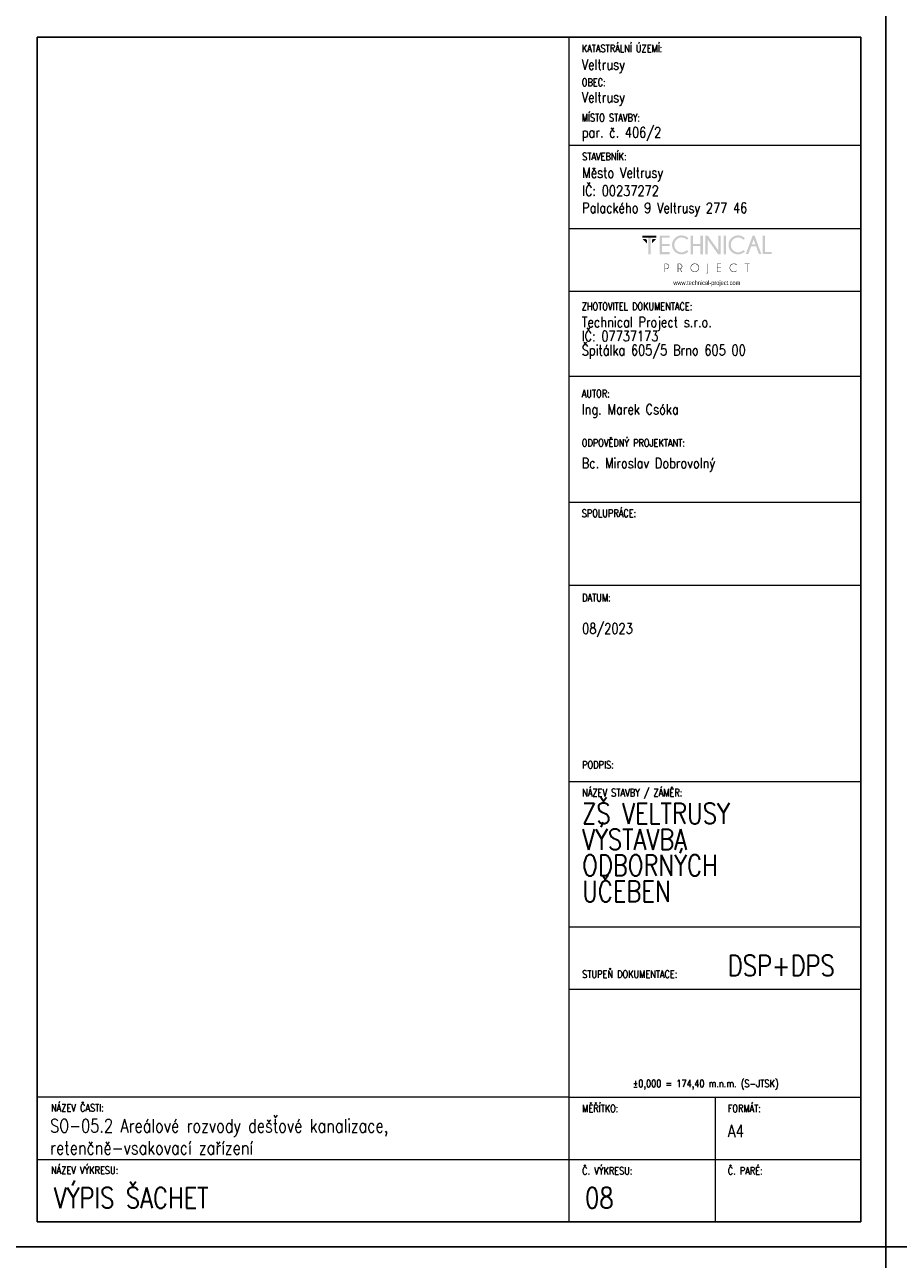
# Model space of a CAD drawing. Header units: millimetres. Extents: x -744 to 2301, y 2052 to 2943.
# Tile 25 of 31: x 1674 to 1884, y 2346 to 2643. Entities that reach past the tile are written whole.
import ezdxf

# ---------------------------------------------------------------- set-up
doc = ezdxf.new("R2010")
doc.units = ezdxf.units.MM
doc.header["$MEASUREMENT"] = 0
doc.layers.add('NETISK', color=7, linetype='Continuous', plot=False)
doc.layers.add('TP_01_Rozpiska', color=7, linetype='Continuous', lineweight=5)
doc.layers.add('Znojmoprojekt - Popisy.Znojmoprojekt', color=7, linetype='Continuous')
doc.styles.add('GENERATED_STYLE_4', font='arial.ttf')
doc.styles.add('ROMANS', font='romans.shx', dxfattribs={"width": 0.8})

# ---------------------------------------------------------------- blocks, each defined once
blk = doc.blocks.new('*U24')
for p, q in [((-210, 291), (-210, 297)), ((-204, 297), (-210, 297)), ((0, 297), (-210, 297)), ((-210, 297), (-210, 0)), ((0, 0), (0, 297)), ((-6, 297), (0, 297)), ((-6, 291), (-204, 291)), ((-204, 291), (-204, 6)), ((-6, 6), (-6, 291)), ((-210, 6), (-210, 0)), ((-204, 6), (-6, 6)), ((-210, 0), (0, 0))]:
    blk.add_line(p, q)
blk = doc.blocks.new('A$C01D51CA2')
at = {"layer": 'TP_01_Rozpiska'}
for points in [[(-45.09, 17.59), (-45.09, 16.91), (-40.45, 16.91), (-40.45, 17.59)], [(-45.09, 16.5), (-43.58, 14.97), (-43.58, 16.09), (-43.97, 16.5)], [(-43.15, 17.03), (-43.15, 11.39), (-42.38, 11.39), (-42.38, 17.03)], [(-40.45, 16.5), (-41.97, 14.97), (-41.97, 16.09), (-41.57, 16.5)], [(-36.03, 17.59), (-36.03, 16.91), (-38.63, 16.91), (-38.63, 14.83), (-36.03, 14.83), (-36.03, 14.15), (-38.63, 14.15), (-38.63, 12.08), (-36.03, 12.08), (-36.03, 11.39), (-39.4, 11.39), (-39.4, 17.59)], [(-28.26, 14.15), (-28.26, 11.39), (-29.05, 11.39), (-29.05, 17.59), (-28.26, 17.59), (-28.26, 14.83), (-25.73, 14.83), (-25.73, 17.59), (-24.94, 17.59), (-24.94, 11.39), (-25.73, 11.39), (-25.73, 14.15)], [(-23.29, 17.59), (-19.78, 12.64), (-19.78, 17.59), (-19, 17.59), (-19, 11.39), (-19.86, 11.39), (-23.29, 16.22), (-23.29, 11.39), (-24.07, 11.39), (-24.07, 17.59)], [(-18, 17.59), (-18, 11.39), (-17.23, 11.39), (-17.23, 17.59)], [(-4.92, 11.41), (-4.92, 17.59), (-4.14, 17.59), (-4.14, 12.08), (-1.91, 12.08), (-1.91, 11.41)], [(-18.85, 8.23), (-18.85, 8.07), (-20.1, 8.07), (-20.1, 6.92), (-18.85, 6.92), (-18.85, 6.76), (-20.1, 6.76), (-20.1, 5.6), (-18.85, 5.6), (-18.85, 5.44), (-20.25, 5.44), (-20.25, 8.23)], [(-10.06, 8.07), (-10.06, 5.44), (-10.22, 5.44), (-10.22, 8.07), (-10.93, 8.07), (-10.93, 8.23), (-9.35, 8.23), (-9.35, 8.07)]]:
    blk.add_hatch(color=256, dxfattribs=at).paths.add_polyline_path(points)
h = blk.add_hatch(color=256, dxfattribs=at)
edge = h.paths.add_edge_path()
edge.add_line((-30.26, 12.76), (-29.72, 12.28))
edge.add_spline(control_points=[(-29.72, 12.28), (-30.41, 11.65), (-31.18, 11.32), (-32.02, 11.32), (-32.02, 11.32), (-32.93, 11.32), (-33.68, 11.64), (-34.31, 12.26), (-34.31, 12.26), (-34.93, 12.89), (-35.23, 13.63), (-35.23, 14.5), (-35.23, 14.5), (-35.23, 15.35), (-34.93, 16.09), (-34.31, 16.72), (-34.31, 16.72), (-33.68, 17.36), (-32.93, 17.67), (-32.02, 17.67), (-32.02, 17.67), (-31.18, 17.67), (-30.41, 17.34), (-29.72, 16.7)], knot_values=[0, 0, 0, 0, 0.041667, 0.041667, 0.041667, 0.041767, 0.083333, 0.083333, 0.083333, 0.083433, 0.125, 0.125, 0.125, 0.1251, 0.166667, 0.166667, 0.166667, 0.166767, 0.208333, 0.208333, 0.208333, 0.208433, 1, 1, 1, 1], degree=3, periodic=0)
edge.add_line((-29.72, 16.7), (-30.26, 16.22))
edge.add_spline(control_points=[(-30.26, 16.22), (-30.82, 16.73), (-31.41, 16.98), (-32.02, 16.98), (-32.02, 16.98), (-32.68, 16.98), (-33.25, 16.73), (-33.73, 16.26), (-33.73, 16.26), (-34.21, 15.78), (-34.45, 15.19), (-34.45, 14.5), (-34.45, 14.5), (-34.45, 13.79), (-34.21, 13.22), (-33.73, 12.72), (-33.73, 12.72), (-33.25, 12.25), (-32.68, 12.02), (-32.02, 12.02), (-32.02, 12.02), (-31.41, 12.02), (-30.82, 12.26), (-30.26, 12.76)], knot_values=[0, 0, 0, 0, 0.041667, 0.041667, 0.041667, 0.041767, 0.083333, 0.083333, 0.083333, 0.083433, 0.125, 0.125, 0.125, 0.1251, 0.166667, 0.166667, 0.166667, 0.166767, 0.208333, 0.208333, 0.208333, 0.208433, 1, 1, 1, 1], degree=3, periodic=0)
h = blk.add_hatch(color=256, dxfattribs=at)
edge = h.paths.add_edge_path()
edge.add_line((-11.41, 12.76), (-10.87, 12.28))
edge.add_spline(control_points=[(-10.87, 12.28), (-11.56, 11.65), (-12.33, 11.32), (-13.17, 11.32), (-13.17, 11.32), (-14.07, 11.32), (-14.83, 11.64), (-15.45, 12.26), (-15.45, 12.26), (-16.08, 12.89), (-16.37, 13.63), (-16.37, 14.5), (-16.37, 14.5), (-16.37, 15.35), (-16.08, 16.09), (-15.45, 16.72), (-15.45, 16.72), (-14.83, 17.36), (-14.07, 17.67), (-13.17, 17.67), (-13.17, 17.67), (-12.33, 17.67), (-11.56, 17.34), (-10.87, 16.7)], knot_values=[0, 0, 0, 0, 0.041667, 0.041667, 0.041667, 0.041767, 0.083333, 0.083333, 0.083333, 0.083433, 0.125, 0.125, 0.125, 0.1251, 0.166667, 0.166667, 0.166667, 0.166767, 0.208333, 0.208333, 0.208333, 0.208433, 1, 1, 1, 1], degree=3, periodic=0)
edge.add_line((-10.87, 16.7), (-11.41, 16.22))
edge.add_spline(control_points=[(-11.41, 16.22), (-11.97, 16.73), (-12.56, 16.98), (-13.17, 16.98), (-13.17, 16.98), (-13.82, 16.98), (-14.4, 16.73), (-14.88, 16.26), (-14.88, 16.26), (-15.35, 15.78), (-15.6, 15.19), (-15.6, 14.5), (-15.6, 14.5), (-15.6, 13.79), (-15.35, 13.22), (-14.88, 12.72), (-14.88, 12.72), (-14.4, 12.25), (-13.82, 12.02), (-13.17, 12.02), (-13.17, 12.02), (-12.56, 12.02), (-11.97, 12.26), (-11.41, 12.76)], knot_values=[0, 0, 0, 0, 0.041667, 0.041667, 0.041667, 0.041767, 0.083333, 0.083333, 0.083333, 0.083433, 0.125, 0.125, 0.125, 0.1251, 0.166667, 0.166667, 0.166667, 0.166767, 0.208333, 0.208333, 0.208333, 0.208433, 1, 1, 1, 1], degree=3, periodic=0)
h = blk.add_hatch(color=256, dxfattribs=at)
h.paths.add_polyline_path([(-7.4, 14.65), (-7.99, 16.29), (-8.6, 14.65)])
h.paths.add_polyline_path([(-7.64, 17.59), (-5.41, 11.41), (-6.21, 11.41), (-7.15, 13.97), (-8.83, 13.97), (-9.78, 11.41), (-10.6, 11.41), (-8.33, 17.59)])
h = blk.add_hatch(color=256, dxfattribs=at)
edge = h.paths.add_edge_path()
edge.add_spline(control_points=[(-27.62, 8.12), (-27.98, 8.12), (-28.27, 7.99), (-28.52, 7.74), (-28.52, 7.74), (-28.77, 7.49), (-28.9, 7.2), (-28.9, 6.84), (-28.9, 6.84), (-28.9, 6.49), (-28.77, 6.2), (-28.52, 5.95), (-28.52, 5.95), (-28.27, 5.7), (-27.98, 5.57), (-27.62, 5.57), (-27.62, 5.57), (-27.27, 5.57), (-26.98, 5.7), (-26.73, 5.95), (-26.73, 5.95), (-26.47, 6.2), (-26.35, 6.49), (-26.35, 6.84), (-26.35, 6.84), (-26.35, 7.2), (-26.47, 7.49), (-26.73, 7.74), (-26.73, 7.74), (-26.98, 7.99), (-27.27, 8.12), (-27.62, 8.12)], knot_values=[0, 0, 0, 0, 0.03125, 0.03125, 0.03125, 0.03135, 0.0625, 0.0625, 0.0625, 0.0626, 0.09375, 0.09375, 0.09375, 0.09385, 0.125, 0.125, 0.125, 0.1251, 0.15625, 0.15625, 0.15625, 0.15635, 0.1875, 0.1875, 0.1875, 0.1876, 0.21875, 0.21875, 0.21875, 0.21885, 1, 1, 1, 1], degree=3, periodic=0)
edge = h.paths.add_edge_path()
edge.add_spline(control_points=[(-26.61, 7.86), (-26.33, 7.58), (-26.19, 7.23), (-26.19, 6.84), (-26.19, 6.84), (-26.19, 6.44), (-26.33, 6.11), (-26.61, 5.83), (-26.61, 5.83), (-26.89, 5.56), (-27.22, 5.41), (-27.62, 5.41), (-27.62, 5.41), (-28.01, 5.41), (-28.36, 5.56), (-28.64, 5.83), (-28.64, 5.83), (-28.91, 6.11), (-29.05, 6.44), (-29.05, 6.84), (-29.05, 6.84), (-29.05, 7.23), (-28.91, 7.58), (-28.64, 7.86), (-28.64, 7.86), (-28.36, 8.14), (-28.01, 8.28), (-27.62, 8.28), (-27.62, 8.28), (-27.22, 8.28), (-26.89, 8.14), (-26.61, 7.86)], knot_values=[0, 0, 0, 0, 0.03125, 0.03125, 0.03125, 0.03135, 0.0625, 0.0625, 0.0625, 0.0626, 0.09375, 0.09375, 0.09375, 0.09385, 0.125, 0.125, 0.125, 0.1251, 0.15625, 0.15625, 0.15625, 0.15635, 0.1875, 0.1875, 0.1875, 0.1876, 0.21875, 0.21875, 0.21875, 0.21885, 1, 1, 1, 1], degree=3, periodic=0)
h = blk.add_hatch(color=256, dxfattribs=at)
edge = h.paths.add_edge_path()
edge.add_line((-13.73, 5.88), (-13.61, 5.79))
edge.add_spline(control_points=[(-13.61, 5.79), (-13.87, 5.54), (-14.2, 5.41), (-14.56, 5.41), (-14.56, 5.41), (-14.96, 5.41), (-15.3, 5.56), (-15.58, 5.83), (-15.58, 5.83), (-15.86, 6.11), (-15.99, 6.44), (-15.99, 6.84), (-15.99, 6.84), (-15.99, 7.23), (-15.86, 7.58), (-15.58, 7.86), (-15.58, 7.86), (-15.3, 8.14), (-14.96, 8.27), (-14.56, 8.27), (-14.56, 8.27), (-14.2, 8.27), (-13.87, 8.15), (-13.61, 7.89)], knot_values=[0, 0, 0, 0, 0.041667, 0.041667, 0.041667, 0.041767, 0.083333, 0.083333, 0.083333, 0.083433, 0.125, 0.125, 0.125, 0.1251, 0.166667, 0.166667, 0.166667, 0.166767, 0.208333, 0.208333, 0.208333, 0.208433, 1, 1, 1, 1], degree=3, periodic=0)
edge.add_line((-13.61, 7.89), (-13.73, 7.79))
edge.add_spline(control_points=[(-13.73, 7.79), (-13.97, 8), (-14.25, 8.1), (-14.56, 8.1), (-14.56, 8.1), (-14.93, 8.1), (-15.22, 7.99), (-15.47, 7.74), (-15.47, 7.74), (-15.72, 7.49), (-15.85, 7.2), (-15.85, 6.84), (-15.85, 6.84), (-15.85, 6.49), (-15.72, 6.2), (-15.47, 5.95), (-15.47, 5.95), (-15.22, 5.7), (-14.93, 5.57), (-14.56, 5.57), (-14.56, 5.57), (-14.25, 5.57), (-13.97, 5.67), (-13.73, 5.88)], knot_values=[0, 0, 0, 0, 0.041667, 0.041667, 0.041667, 0.041767, 0.083333, 0.083333, 0.083333, 0.083433, 0.125, 0.125, 0.125, 0.1251, 0.166667, 0.166667, 0.166667, 0.166767, 0.208333, 0.208333, 0.208333, 0.208433, 1, 1, 1, 1], degree=3, periodic=0)
h = blk.add_hatch(color=256, dxfattribs=at)
edge = h.paths.add_edge_path()
edge.add_line((-37.56, 8.07), (-37.56, 6.57))
edge.add_line((-37.56, 6.57), (-37.08, 6.57))
edge.add_spline(control_points=[(-37.08, 6.57), (-36.89, 6.57), (-36.71, 6.64), (-36.56, 6.79), (-36.56, 6.79), (-36.41, 6.94), (-36.34, 7.12), (-36.34, 7.33), (-36.34, 7.33), (-36.34, 7.53), (-36.41, 7.71), (-36.56, 7.86), (-36.56, 7.86), (-36.71, 8), (-36.89, 8.07), (-37.08, 8.07)], knot_values=[0, 0, 0, 0, 0.0625, 0.0625, 0.0625, 0.0626, 0.125, 0.125, 0.125, 0.1251, 0.1875, 0.1875, 0.1875, 0.1876, 1, 1, 1, 1], degree=3, periodic=0)
edge.add_line((-37.08, 8.07), (-37.56, 8.07))
edge = h.paths.add_edge_path()
edge.add_line((-37.56, 6.41), (-37.56, 5.44))
edge.add_line((-37.56, 5.44), (-37.73, 5.44))
edge.add_line((-37.73, 5.44), (-37.73, 8.23))
edge.add_line((-37.73, 8.23), (-36.99, 8.23))
edge.add_spline(control_points=[(-36.99, 8.23), (-36.77, 8.2), (-36.59, 8.12), (-36.44, 7.97), (-36.44, 7.97), (-36.28, 7.79), (-36.18, 7.58), (-36.18, 7.33), (-36.18, 7.33), (-36.18, 7.07), (-36.28, 6.85), (-36.44, 6.67), (-36.44, 6.67), (-36.62, 6.51), (-36.84, 6.41), (-37.08, 6.41)], knot_values=[0, 0, 0, 0, 0.0625, 0.0625, 0.0625, 0.0626, 0.125, 0.125, 0.125, 0.1251, 0.1875, 0.1875, 0.1875, 0.1876, 1, 1, 1, 1], degree=3, periodic=0)
edge.add_line((-37.08, 6.41), (-37.56, 6.41))
h = blk.add_hatch(color=256, dxfattribs=at)
edge = h.paths.add_edge_path()
edge.add_line((-33.17, 8.07), (-33.17, 6.57))
edge.add_line((-33.17, 6.57), (-32.71, 6.57))
edge.add_spline(control_points=[(-32.71, 6.57), (-32.5, 6.57), (-32.32, 6.64), (-32.17, 6.79), (-32.17, 6.79), (-32.02, 6.94), (-31.96, 7.12), (-31.96, 7.33), (-31.96, 7.33), (-31.96, 7.53), (-32.02, 7.71), (-32.17, 7.86), (-32.17, 7.86), (-32.32, 8), (-32.5, 8.07), (-32.71, 8.07)], knot_values=[0, 0, 0, 0, 0.0625, 0.0625, 0.0625, 0.0626, 0.125, 0.125, 0.125, 0.1251, 0.1875, 0.1875, 0.1875, 0.1876, 1, 1, 1, 1], degree=3, periodic=0)
edge.add_line((-32.71, 8.07), (-33.17, 8.07))
edge = h.paths.add_edge_path()
edge.add_line((-32.66, 6.41), (-33.17, 6.41))
edge.add_line((-33.17, 6.41), (-33.17, 5.44))
edge.add_line((-33.17, 5.44), (-33.34, 5.44))
edge.add_line((-33.34, 5.44), (-33.34, 8.23))
edge.add_line((-33.34, 8.23), (-32.61, 8.23))
edge.add_spline(control_points=[(-32.61, 8.23), (-32.4, 8.2), (-32.22, 8.12), (-32.07, 7.97), (-32.07, 7.97), (-31.89, 7.79), (-31.79, 7.58), (-31.79, 7.33), (-31.79, 7.33), (-31.79, 7.07), (-31.89, 6.85), (-32.07, 6.69), (-32.07, 6.69), (-32.19, 6.56), (-32.33, 6.48), (-32.48, 6.44)], knot_values=[0, 0, 0, 0, 0.0625, 0.0625, 0.0625, 0.0626, 0.125, 0.125, 0.125, 0.1251, 0.1875, 0.1875, 0.1875, 0.1876, 1, 1, 1, 1], degree=3, periodic=0)
edge.add_line((-32.48, 6.44), (-31.84, 5.44))
edge.add_line((-31.84, 5.44), (-32.04, 5.44))
edge.add_line((-32.04, 5.44), (-32.66, 6.41))
h = blk.add_hatch(color=256, dxfattribs=at)
edge = h.paths.add_edge_path()
edge.add_spline(control_points=[(-23.19, 5.39), (-23.19, 5.24), (-23.24, 5.13), (-23.34, 5.05), (-23.34, 5.05), (-23.44, 4.95), (-23.56, 4.9), (-23.69, 4.9)], knot_values=[0, 0, 0, 0, 0.125, 0.125, 0.125, 0.1251, 1, 1, 1, 1], degree=3, periodic=0)
edge.add_line((-23.69, 4.9), (-23.69, 5.05))
edge.add_spline(control_points=[(-23.69, 5.05), (-23.59, 5.05), (-23.52, 5.08), (-23.44, 5.14), (-23.44, 5.14), (-23.39, 5.21), (-23.36, 5.29), (-23.36, 5.41)], knot_values=[0, 0, 0, 0, 0.125, 0.125, 0.125, 0.1251, 1, 1, 1, 1], degree=3, periodic=0)
edge.add_line((-23.36, 5.41), (-23.36, 8.23))
edge.add_line((-23.36, 8.23), (-23.19, 8.23))
edge.add_line((-23.19, 8.23), (-23.19, 5.39))
at = {"layer": 'Znojmoprojekt - Popisy.Znojmoprojekt', "color": 7, "linetype": 'Continuous', "lineweight": 13, "insert": (-23.61, 1.59), "char_height": 1.5, "width": 19.5072, "attachment_point": 5, "style": 'GENERATED_STYLE_4'}
blk.add_mtext('\\A1;{\\fBahnschrift Light|b0|i0|c238|p34;\\W0.75;www.technical-project.com}', dxfattribs=at)

msp = doc.modelspace()

# ---------------------------------------------------------------- linework, layer by layer
at = {"layer": 'TP_01_Rozpiska'}
for p, q in [((1804.88, 2354.81), (1804.88, 2639.81)), ((1804.88, 2613.81), (1874.98, 2613.81)), ((1804.88, 2593.81), (1874.88, 2593.81)), ((1804.88, 2578.74), (1874.88, 2578.74)), ((1804.88, 2558.29), (1874.88, 2558.29)), ((1804.88, 2527.98), (1874.88, 2527.98)), ((1804.88, 2507.98), (1874.88, 2507.98)), ((1804.88, 2460.78), (1874.98, 2460.78)), ((1804.88, 2425.78), (1874.98, 2425.78)), ((1804.88, 2384.81), (1676.98, 2384.81)), ((1676.98, 2354.81), (1676.98, 2384.81)), ((1804.88, 2384.81), (1874.98, 2384.81)), ((1839.98, 2384.81), (1839.98, 2354.81)), ((1676.98, 2369.81), (1874.98, 2369.81))]:
    msp.add_line(p, q, dxfattribs=at)
at = {"layer": 'TP_01_Rozpiska', "color": 7, "linetype": 'Continuous', "lineweight": 13}
msp.add_line((1804.88, 2410.78), (1874.98, 2410.78), dxfattribs=at)

# ---------------------------------------------------------------- block references
at = {"xscale": 0.7200000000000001, "yscale": 0.7200000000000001, "zscale": 0.7200000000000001}
msp.add_blockref('A$C01D51CA2', (1854.95, 2579.4), dxfattribs=at)
at = {"layer": 'NETISK'}
for p in [(1880.98, 2348.81), (2090.98, 2348.81), (1880.98, 2051.81)]:
    msp.add_blockref('*U24', p, dxfattribs=at)

# ---------------------------------------------------------------- texts
at = {"color": 7, "linetype": 'Continuous', "lineweight": 0, "char_height": 1.8, "attachment_point": 1, "style": 'ROMANS'}
for s, insert in [('\\A1;KATASTRÁLNÍ ÚZEMÍ:', (1807.88, 2638)), ('\\A1;OBEC:', (1807.88, 2629.84)), ('\\A1;MÍSTO STAVBY:', (1807.88, 2621.33)), ('\\A1;STAVEBNÍK:', (1807.98, 2612)), ('\\A1;ZHOTOVITEL DOKUMENTACE:', (1807.88, 2575.94)), ('\\A1;AUTOR:', (1807.88, 2554.96)), ('\\A1;ODPOVĚDNÝ PROJEKTANT:', (1807.88, 2543.1)), ('\\A1;SPOLUPRÁCE:', (1807.88, 2526.17)), ('\\A1;DATUM:', (1807.98, 2505.88)), ('\\A1;PODPIS:', (1807.98, 2465.66)), ('\\A1;NÁZEV STAVBY / ZÁMĚR:', (1807.98, 2458.97)), ('\\A1;STUPEŇ DOKUMENTACE:', (1807.98, 2415.3)), ('\\A1;±0,000 = 174,40 m.n.m. (S-JTSK)', (1820.12, 2388.98)), ('\\A1;NÁZEV ČASTI:', (1680.29, 2383.14)), ('\\A1;{\\Fromand|c238;MĚŘÍTKO:}', (1807.98, 2383)), ('\\A1;FORMÁT:', (1842.98, 2383)), ('\\A1;NÁZEV VÝKRESU:', (1680.29, 2368.14)), ('\\A1;{\\Fromand|c238;Č. VÝKRESU:}', (1807.98, 2368)), ('\\A1;{\\Fromand|c238;Č. PARÉ:}', (1842.98, 2368))]:
    msp.add_mtext(s, dxfattribs=dict(at, insert=insert))
at = {"color": 7, "linetype": 'Continuous', "lineweight": 25, "style": 'ROMANS'}
for s, insert, char_height, attachment_point in [('\\A1;Veltrusy', (1807.88, 2631.12), 2.5, 7), ('\\A1;Veltrusy', (1807.88, 2623.26), 2.5, 7), ('\\A1;par. č. 406/2', (1807.88, 2614.81), 2.5, 7), ('\\A1;Město Veltrusy', (1807.98, 2605.12), 2.5, 7), ('\\A1;IČ: 00237272', (1807.98, 2601.6), 2.5, 7), ('\\A1;Palackého 9 Veltrusy 277 46', (1807.98, 2596.65), 2.5, 7), ('\\A1;Ing. Marek Csóka', (1807.88, 2551.54), 2.5, 1), ('\\A1;08/2023', (1807.98, 2498.8), 2.5, 1), ('\\A1;DSP+DPS', (1842.98, 2418.96), 5, 1), ('\\A1;SO-05.2 Areálové rozvody dešťové kanalizace,\\Pretenčně-vsakovací zařízení', (1680.07, 2379.55), 3.2, 1), ('\\A1;A4', (1842.98, 2378.19), 3, 1), ('\\A1;VÝPIS ŠACHET', (1680.96, 2363.08), 5, 1), ('\\A1;08', (1808.68, 2363.08), 5, 1)]:
    msp.add_mtext(s, dxfattribs=dict(at, insert=insert, char_height=char_height, attachment_point=attachment_point))
at = {"color": 7, "linetype": 'Continuous', "lineweight": 25, "char_height": 2.5, "attachment_point": 1, "style": 'ROMANS'}
for s, insert, line_spacing_factor in [('\\A1;Technical Project s.r.o.\\PIČ: 07737173\\PŠpitálka 605/5 Brno 605 00', (1807.88, 2572.52), 0.811616), ('\\A1;Bc. Miroslav Dobrovolný', (1807.88, 2538.59), 0.783211)]:
    msp.add_mtext(s, dxfattribs=dict(at, insert=insert, line_spacing_factor=line_spacing_factor))
at = {"color": 7, "linetype": 'Continuous', "lineweight": 25, "insert": (1807.98, 2455.57), "char_height": 5, "width": 48.0061, "attachment_point": 1, "line_spacing_factor": 0.75, "style": 'ROMANS'}
msp.add_mtext('\\A1;ZŠ VELTRUSY  VÝSTAVBA \\PODBORNÝCH \\PUČEBEN', dxfattribs=at)

doc.saveas('drawing.dxf')
